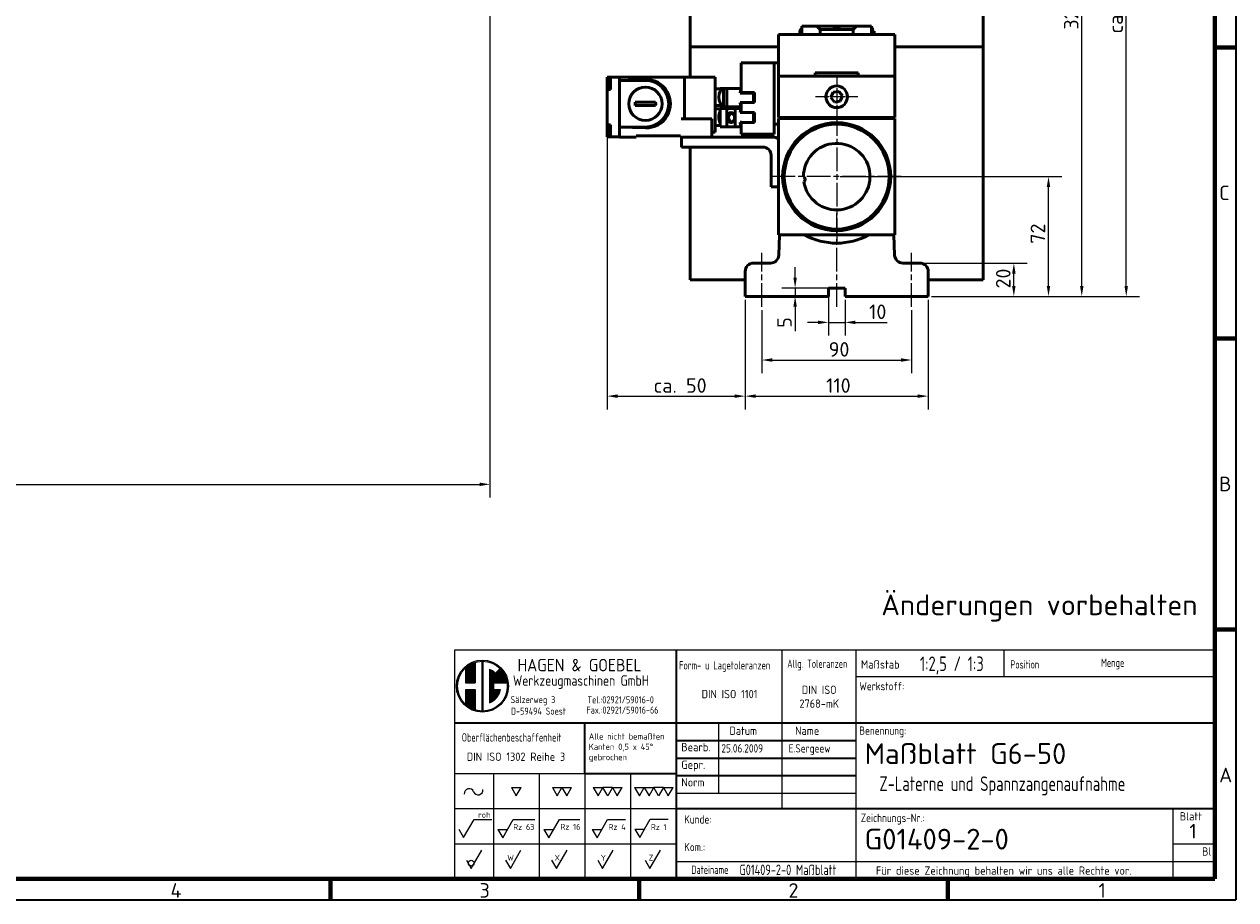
# Model space of a CAD drawing. Header units: millimetres. Extents: x 12 to 1472, y 12 to 1039.
# Tile 4 of 5: x 744 to 1472, y 12 to 539. Entities that reach past the tile are written whole.
import ezdxf
from ezdxf.enums import TextEntityAlignment as Align

# ---------------------------------------------------------------- set-up
doc = ezdxf.new("R2010")
doc.units = ezdxf.units.MM
doc.header["$LTSCALE"] = 2.5
doc.linetypes.add('CHAIN', pattern=[0.3543, 0.2362, -0.0295, 0.0591, -0.0295])
doc.layers.get('0').update_dxf_attribs({"lineweight": 25})
for name, color, linetype, lineweight in [('AM_BOR', 7, 'Continuous', 50), ('Bemaßung (ISO)', 7, 'Continuous', 25), ('Mittellinie (ISO)', 7, 'Continuous', 25), ('Mittelpunktmarkierung (ISO)', 7, 'Continuous', 25), ('Rahmen (ISO)', 7, 'Continuous', 70), ('Sichtbar (ISO)', 7, 'Continuous', 50), ('Symbol (ISO)', 7, 'Continuous', 25), ('Titel (ISO)', 7, 'Continuous', 50)]:
    doc.layers.add(name, color=color, linetype=linetype, lineweight=lineweight)
doc.styles.add('ACDINTS_30', font='isocp.shx')
doc.styles.add('ACDINTS_31', font='isocp.shx')
doc.styles.add('ACDINTS_32', font='isocp.shx')
doc.styles.add('ACDINTS_33', font='isocp.shx')
doc.styles.add('ACDINTS_34', font='isocp.shx')
doc.styles.add('ACDINTS_35', font='isocp.shx')
doc.styles.add('ACDINTS_40', font='isocp.shx')
doc.styles.add('ACDINTS_41', font='isocp.shx')
doc.styles.add('Notiztext (DIN)', font='isocpeur.ttf')
doc.styles.get("Standard").update_dxf_attribs({"font": 'ISOCP.shx'})
doc.styles.add('TextStyle32', font='isocp.shx')
doc.styles.add('TextStyle51', font='isocp.shx', dxfattribs={"width": 0.8})
doc.styles.add('TextStyle52', font='isocp.shx', dxfattribs={"width": 0.8})
doc.styles.add('TextStyle53', font='isocp.shx')
doc.styles.add('TextStyle54', font='isocp.shx')
doc.styles.add('TextStyle55', font='isocp.shx', dxfattribs={"width": 0.8})
doc.styles.add('TextStyle56', font='isocp.shx', dxfattribs={"width": 0.8})
doc.styles.add('TextStyle59', font='isocp.shx', dxfattribs={"width": 0.8})
doc.styles.add('TextStyle60', font='isocp.shx', dxfattribs={"width": 0.8})
doc.styles.add('TextStyle61', font='isocp.shx', dxfattribs={"width": 0.8})
doc.styles.add('TextStyle62', font='isocp.shx')
doc.styles.add('TextStyle63', font='isocp.shx')
doc.styles.add('TextStyle64', font='isocp.shx', dxfattribs={"width": 0.8})
doc.styles.add('TextStyle65', font='isocp.shx', dxfattribs={"width": 0.8})
doc.dimstyles.new('Standard (DIN)', dxfattribs={"dimscale": 2.5, "dimtxt": 3.5, "dimasz": 2.5, "dimexe": 3.175, "dimexo": 0.8, "dimgap": 0.8, "dimtad": 1, "dimdec": 3, "dimrnd": 1e-08, "dimtxsty": 'Notiztext (DIN)', "dimcen": 0.09, "dimdle": 10, "dimclrd": 256, "dimclre": 256, "dimclrt": 256, "dimazin": 2, "dimtfac": 0.571429, "dimtdec": 3, "dimtmove": 0, "dimatfit": 3, "dimfxl": 1, "dimtolj": 1, "dimlwd": -1, "dimlwe": -1, "dimarcsym": 0})

# ---------------------------------------------------------------- blocks, each defined once
blk = doc.blocks.new('Ränder Hagen+Goebel Rahmen')
at = {"layer": 'Rahmen (ISO)', "linetype": 'Continuous', "lineweight": 35}
for p in [(589, 415), (5, 5)]:
    blk.add_line(p, (589, 5), dxfattribs=at)
at = {"layer": 'Rahmen (ISO)'}
for p, q in [((584, 410), (584, 10)), ((584, 210), (589, 210)), ((584, 140), (589, 140)), ((584, 70), (589, 70)), ((10, 10), (584, 10)), ((371.25, 10), (371.25, 5)), ((445.5, 10), (445.5, 5)), ((519.75, 10), (519.75, 5))]:
    blk.add_line(p, q, dxfattribs=at)
at = {"layer": 'Symbol (ISO)', "char_height": 3.5, "style": 'Notiztext (DIN)'}
for s, insert, attachment_point in [('C', (585, 175), 4), ('B', (585, 105), 4), ('A', (585, 35), 4), ('4', (334.125, 9), 2), ('3', (408.375, 9), 2), ('2', (482.625, 9), 2), ('1', (556.875, 9), 2)]:
    blk.add_mtext(s, dxfattribs=dict(at, insert=insert, attachment_point=attachment_point))
blk = doc.blocks.new('Schriftfelder Hagen+Goebel')
at = {"color": 7}
for p, q in [((294.29, 154.82), (111.41, 154.82)), ((111.41, 154.82), (111.41, 99.83)), ((294.29, 99.83), (294.29, 154.82)), ((111.41, 99.83), (294.29, 99.83))]:
    blk.add_line(p, q, dxfattribs=at)
at = {"color": 7, "linetype": 'Continuous', "lineweight": 25}
for p, q in [((115.4, 151.54), (115.4, 147.01)), ((115.67, 151.67), (115.67, 147.01)), ((115.93, 151.78), (115.93, 147.01)), ((116.2, 151.88), (116.2, 147.01)), ((116.39, 151.98), (116.39, 147.01)), ((117.99, 152.46), (117.99, 139.96)), ((118.25, 152.46), (118.25, 139.96)), ((114.07, 150.62), (114.07, 147.01)), ((114.34, 150.85), (114.34, 147.01)), ((114.6, 151.05), (114.6, 147.01)), ((114.87, 151.24), (114.87, 147.01)), ((115.13, 151.4), (115.13, 147.01)), ((119.85, 150.25), (119.85, 142.17)), ((120.12, 150.12), (120.12, 142.3)), ((120.38, 149.97), (120.38, 142.45)), ((120.65, 149.8), (120.65, 142.62)), ((120.92, 149.6), (120.92, 147.01)), ((121.18, 149.36), (121.18, 147.01)), ((121.23, 149.31), (122.36, 150.44)), ((121.45, 149.54), (121.45, 147.01)), ((121.71, 149.8), (121.71, 147.01)), ((121.98, 150.07), (121.98, 147.01)), ((122.25, 150.33), (122.25, 147.01)), ((122.51, 150.25), (122.51, 147.01)), ((122.78, 149.97), (122.78, 147.01)), ((123.04, 149.62), (123.04, 147.01)), ((123.31, 149.2), (123.31, 147.01)), ((123.58, 148.68), (123.58, 147.01)), ((114.07, 147.01), (116.39, 147.01)), ((120.78, 147.01), (124.06, 147.01)), ((120.78, 147.01), (120.78, 145.41)), ((123.84, 147.97), (123.84, 147.01)), ((114.07, 145.41), (114.07, 141.8)), ((114.07, 145.41), (116.39, 145.41)), ((114.34, 145.41), (114.34, 141.57)), ((114.6, 145.41), (114.6, 141.37)), ((114.87, 145.41), (114.87, 141.18)), ((115.13, 145.41), (115.13, 141.02)), ((115.4, 145.41), (115.4, 140.88)), ((115.67, 145.41), (115.67, 140.75)), ((115.93, 145.41), (115.93, 140.64)), ((116.2, 145.41), (116.2, 140.54)), ((116.39, 145.41), (116.39, 140.44)), ((120.78, 145.41), (122.44, 145.41)), ((120.92, 145.41), (120.92, 142.82)), ((121.18, 145.41), (121.18, 143.06)), ((121.45, 145.41), (121.45, 143.34)), ((121.71, 145.41), (121.71, 143.68)), ((121.98, 145.41), (121.98, 144.11)), ((122.25, 145.41), (122.25, 144.7)), ((111.41, 125.21), (142.75, 125.21)), ((120.75, 125.21), (120.75, 99.83)), ((131.75, 125.21), (131.75, 99.83)), ((142.75, 125.21), (142.75, 99.83)), ((153.75, 125.21), (153.75, 99.83)), ((111.41, 116.75), (164.75, 116.75)), ((111.41, 108.29), (164.75, 108.29))]:
    blk.add_line(p, q, dxfattribs=at)
at = {"color": 7, "linetype": 'Continuous', "lineweight": 35}
blk.add_line((142.75, 125.21), (164.75, 125.21), dxfattribs=at)
for p, q in [((125.1, 121.84), (127.41, 121.84)), ((125.1, 121.84), (126.25, 119.84)), ((126.25, 119.84), (127.41, 121.84)), ((134.94, 121.85), (137.25, 121.85)), ((134.94, 121.85), (136.1, 119.85)), ((136.1, 119.85), (137.25, 121.85)), ((137.25, 121.85), (138.41, 119.85)), ((137.25, 121.85), (139.56, 121.85)), ((138.41, 119.85), (139.56, 121.85)), ((144.79, 121.84), (147.1, 121.84)), ((144.79, 121.84), (145.94, 119.84)), ((145.94, 119.84), (147.1, 121.84)), ((148.25, 119.84), (147.1, 121.84)), ((149.41, 121.84), (147.1, 121.84)), ((149.41, 121.84), (148.25, 119.84)), ((149.41, 121.84), (150.56, 119.84)), ((149.41, 121.84), (151.72, 121.84)), ((150.56, 119.84), (151.72, 121.84)), ((154.73, 121.84), (155.88, 119.84)), ((154.73, 121.84), (157.04, 121.84)), ((155.88, 119.84), (157.04, 121.84)), ((157.04, 121.84), (159.35, 121.84)), ((157.04, 121.84), (158.19, 119.84)), ((158.19, 119.84), (159.35, 121.84)), ((161.66, 121.84), (159.35, 121.84)), ((160.5, 119.84), (159.35, 121.84)), ((161.66, 121.84), (160.5, 119.84)), ((161.66, 121.84), (163.97, 121.84)), ((161.66, 121.84), (162.81, 119.84)), ((162.81, 119.84), (163.97, 121.84)), ((113.6, 109.77), (116.15, 114.17)), ((116.15, 114.17), (120.35, 114.17)), ((123.01, 109.74), (125.55, 114.14)), ((125.55, 114.14), (130.76, 114.14)), ((134.08, 109.74), (136.62, 114.14)), ((136.62, 114.14), (141.57, 114.14)), ((145.69, 109.7), (148.23, 114.1)), ((148.23, 114.1), (152.55, 114.1)), ((155.96, 109.79), (158.5, 114.19)), ((158.5, 114.19), (162.82, 114.19)), ((112.45, 111.77), (113.6, 109.77)), ((121.85, 111.74), (123.01, 109.74)), ((121.85, 111.74), (124.16, 111.74)), ((132.92, 111.74), (134.08, 109.74)), ((132.92, 111.74), (135.23, 111.74)), ((144.53, 111.7), (146.84, 111.7)), ((144.53, 111.7), (145.69, 109.7)), ((154.81, 111.79), (157.12, 111.79)), ((154.81, 111.79), (155.96, 109.79)), ((115.4, 102.33), (117.94, 106.73)), ((124.85, 102.33), (127.39, 106.73)), ((135.92, 102.33), (138.46, 106.73)), ((147.01, 102.33), (149.55, 106.73)), ((158.39, 102.33), (160.93, 106.73)), ((114.25, 104.33), (115.4, 102.33)), ((123.7, 104.33), (124.85, 102.33)), ((134.76, 104.33), (135.92, 102.33)), ((145.85, 104.33), (147.01, 102.33)), ((157.23, 104.33), (158.39, 102.33))]:
    blk.add_line(p, q)
at = {"color": 7, "lineweight": 35}
blk.add_line((164.75, 120.98), (164.75, 99.83), dxfattribs=at)
at = {"color": 7, "linetype": 'Continuous', "lineweight": 25}
for radius in [6.25, 5.99]:
    blk.add_circle((118.12, 146.21), radius, dxfattribs=at)
blk.add_circle((115.4, 103.66), 0.667)
for start, end in [(45, 66.8002), (293.1998, 349.5243)]:
    blk.add_arc((118.12, 146.21), 4.39, start, end, dxfattribs=at)
for centre, start, end in [((114.92, 120.36), 21.9122, 185.4858), ((117.09, 121.23), 201.9122, 5.4858)]:
    blk.add_arc(centre, 1.17, start, end)
at = {"layer": 'AM_BOR', "color": 7, "linetype": 'Continuous', "lineweight": 35}
for p, q in [((164.75, 154.82), (164.75, 120.98)), ((111.41, 137.35), (294.29, 137.35)), ((142.75, 125.21), (142.75, 137.35))]:
    blk.add_line(p, q, dxfattribs=at)
at = {"layer": 'AM_BOR', "color": 7, "linetype": 'Continuous', "lineweight": 25}
for p, q in [((190.15, 154.82), (190.15, 116.75)), ((207.93, 154.82), (207.93, 99.83)), ((243.49, 154.82), (243.49, 148.49)), ((207.93, 148.49), (294.29, 148.49)), ((174.91, 137.35), (174.91, 120.43)), ((164.75, 120.43), (207.93, 120.43)), ((284.13, 116.75), (284.13, 99.83)), ((284.13, 108.29), (294.29, 108.29)), ((164.75, 104.06), (294.29, 104.06))]:
    blk.add_line(p, q, dxfattribs=at)
at = {"layer": 'AM_BOR', "color": 7, "lineweight": 35}
blk.add_line((164.75, 116.75), (294.29, 116.75), dxfattribs=at)
at = {"layer": 'Titel (ISO)', "color": 7, "linetype": 'Continuous', "lineweight": 35}
for p, q in [((164.75, 133.12), (207.93, 133.12)), ((164.75, 128.89), (207.93, 128.89)), ((207.93, 124.66), (164.75, 124.66))]:
    blk.add_line(p, q, dxfattribs=at)
at = {"color": 7}
blk.add_text('HAGEN & GOEBEL', height=3, dxfattribs=at).set_placement((126.55, 149.76))
at = {"color": 7, "width": 0.9}
for s, height, p in [('Werkzeugmaschinen GmbH', 2.5, (125.45, 146.3)), ('Sälzerweg 3', 1.7, (124.88, 142.11)), ('Tel.:02921/59016-0', 1.7, (143.38, 142.07)), ('D-59494 Soest', 1.7, (124.99, 139.35)), ('Fax.:02921/59016-66', 1.7, (143.13, 139.6))]:
    blk.add_text(s, height=height, dxfattribs=at).set_placement(p)
at = {"color": 7, "style": 'ACDINTS_30', "width": 0.8}
blk.add_text('Oberflächenbeschaffenheit', height=2, dxfattribs=at).set_placement((113.16, 132.88))
at = {"color": 7, "style": 'ACDINTS_30'}
for s, p in [('Gepr.', (165.95, 126.31)), ('Norm', (165.95, 122.08))]:
    blk.add_text(s, height=2, dxfattribs=at).set_placement(p)
at = {"color": 7, "char_height": 2, "attachment_point": 1, "line_spacing_factor": 0.332}
for s, insert in [('\\fISOCP|b0|i0;\\W0.90;\\H2.0000;Werkstoff:', (208.77, 147.21)), ('\\fISOCP|b0|i0;\\W0.90;\\H2.0000;Benennung:', (208.76, 136.5)), ('\\fISOCP|b0|i0;\\W0.90;\\H2.0000;Zeichnungs-Nr.:', (209.11, 115.53))]:
    blk.add_mtext(s, dxfattribs=dict(at, insert=insert))
at = {"char_height": 1.4}
for s, insert, attachment_point, style in [('roh', (117.1, 114.56), 7, 'ACDINTS_40'), ('Rz 63', (125.53, 111.62), 7, 'ACDINTS_40'), ('Rz 16', (136.89, 111.67), 7, 'ACDINTS_40'), ('Rz 4', (148.45, 111.63), 7, 'ACDINTS_40'), ('Rz 1', (158.63, 111.62), 7, 'ACDINTS_40'), ('W', (125.69, 104.24), 9, 'ACDINTS_41'), ('X', (136.76, 104.25), 9, 'ACDINTS_41'), ('Y', (147.85, 104.24), 9, 'ACDINTS_41'), ('Z', (159.23, 104.26), 9, 'ACDINTS_41')]:
    blk.add_mtext(s, dxfattribs=dict(at, insert=insert, attachment_point=attachment_point, style=style))
at = {"color": 7, "insert": (166.66, 115.16), "char_height": 2, "width": 31.2179, "attachment_point": 1, "line_spacing_factor": 0.996}
blk.add_mtext('\\fISOCP|b0|i0;\\W0.90;\\H2.0000;Kunde:\\P\\PKom.:', dxfattribs=at)
at = {"layer": 'AM_BOR', "color": 7, "style": 'ACDINTS_30'}
for s, width, p in [('Form- u Lagetoleranzen', 0.75, (165.41, 150.21)), ('Allg. Toleranzen', 0.7, (191.43, 150.6)), ('Position', 0.8, (245.09, 150.43)), ('Menge', 0.8, (266.9, 150.83)), ('Dateiname', 0.8, (168.36, 101.05))]:
    blk.add_text(s, height=2, dxfattribs=dict(at, width=width)).set_placement(p)
for s, p in [('Maßstab', (209.15, 150.43)), ('Bearb.', (165.95, 130.54))]:
    blk.add_text(s, height=2, dxfattribs=at).set_placement(p)
at = {"layer": 'AM_BOR', "color": 7, "style": 'ACDINTS_32', "width": 0.983632}
blk.add_text('Datum', height=2, dxfattribs=at).set_placement((180.84, 134.48), align=Align.CENTER)
at = {"layer": 'AM_BOR', "color": 7, "style": 'ACDINTS_31'}
blk.add_text('Name', height=2, dxfattribs=at).set_placement((199.12, 134.48), align=Align.RIGHT)
at = {"layer": 'AM_BOR', "color": 7, "style": 'ACDINTS_32'}
for s, p in [('Blatt', (288.5, 113.9)), ('Bl', (292.31, 105.44))]:
    blk.add_text(s, height=2, dxfattribs=at).set_placement(p, align=Align.CENTER)
at = {"layer": 'AM_BOR', "color": 7, "char_height": 2, "line_spacing_factor": 0.332}
for s, insert, attachment_point, style in [('DIN ISO 1101', (177.55, 143.3), 8, 'ACDINTS_34'), ('DIN ISO 1302 Reihe 3', (114.36, 130.23), 1, 'ACDINTS_33'), ('Für diese Zeichnung behalten wir uns alle Rechte vor.', (212.76, 102.85), 1, 'ACDINTS_33')]:
    blk.add_mtext(s, dxfattribs=dict(at, insert=insert, attachment_point=attachment_point, style=style))
at = {"layer": 'AM_BOR', "color": 7, "line_spacing_factor": 0.996}
for s, insert, char_height, width, attachment_point, style in [('DIN ISO 2768-mK', (199.12, 141), 2, 15.0375, 8, 'ACDINTS_34'), (' \\PAlle nicht bemaßten Kanten 0,5 x 45° gebrochen', (143.71, 137.35), 1.5, 20.5101, 1, 'ACDINTS_35')]:
    blk.add_mtext(s, dxfattribs=dict(at, insert=insert, char_height=char_height, width=width, attachment_point=attachment_point, style=style))
at = {"layer": 'AM_BOR', "color": 7}
for tag, p, height, style, width in [('Maßstab:', (223.33, 149.84), 3.5, 'TextStyle64', 0.8), ('Positionsnummer', (254.96, 149.95), 3.5, 'TextStyle61', 0.8), ('Menge', (277.56, 149.84), 3.5, 'TextStyle60', 0.8), ('Material', (224.04, 143.99), 3, 'TextStyle52', 0.8), ('Halbzeug_(1.Zeile)', (261.93, 144.06), 3, 'TextStyle56', 0.8), ('Material_(2.Zeile)', (224.02, 139.81), 3, 'TextStyle51', 0.8), ('Halbzeug_(2.Zeile)', (261.93, 139.78), 3, 'TextStyle55', 0.8), ('ERSTELLUNGSDATUM', (175.59, 130.24), 2, 'TextStyle63', 0.9), ('AUTOR', (191.76, 130.24), 2, 'TextStyle62', 0.9), ('KONTROLLIERT_VON', (192.23, 126.32), 2, 'TextStyle54', 0.9), ('KONTROLLDATUM', (175.75, 126.01), 2, 'TextStyle53', 0.9), ('Beschreibung_2', (213.59, 121), 3.5, 'TextStyle59', 0.8), ('DATEINAME', (179.92, 100.78), 2.5, 'TextStyle65', 0.8)]:
    blk.add_attdef(tag, p, '', height=height, dxfattribs=dict(at, style=style, width=width))
at = {"layer": 'AM_BOR', "color": 7, "style": 'TextStyle32'}
blk.add_attdef('Plot-Datum', text='', height=3, dxfattribs=at).set_placement((288.92, 100.24), align=Align.CENTER)
at = {"layer": 'Titel (ISO)', "style": 'Notiztext (DIN)'}
blk.add_attdef('TITEL', text='', height=5, dxfattribs=at).set_placement((210.05, 129.99), align=Align.MIDDLE_LEFT)
at = {"layer": 'Titel (ISO)', "color": 7, "style": 'Notiztext (DIN)'}
blk.add_attdef('BAUTEILNUMMER', text='', height=5, dxfattribs=at).set_placement((210.03, 109.41), align=Align.MIDDLE_LEFT)
at = {"layer": 'Titel (ISO)', "style": 'Notiztext (DIN)'}
blk.add_attdef('Blattnummer', text='', height=3.5, dxfattribs=at).set_placement((290.13, 111.34), align=Align.MIDDLE_CENTER)
blk = doc.blocks.new('*D6')
at = {"layer": 'Bemaßung (ISO)'}
for p, q in [((1187.56, 367.02), (1187.56, 329.08)), ((1277.56, 367.02), (1277.56, 329.08)), ((1193.81, 337.02), (1271.31, 337.02))]:
    blk.add_line(p, q, dxfattribs=at)
for points in [[(1193.81, 338.06), (1193.81, 335.98), (1187.56, 337.02)], [(1271.31, 338.06), (1271.31, 335.98), (1277.56, 337.02)]]:
    blk.add_solid(points, dxfattribs=at)
at = {"layer": 'Defpoints', "color": 0}
for p in [(1187.56, 369.02), (1277.56, 369.02), (1277.56, 337.02)]:
    blk.add_point(p, dxfattribs=at)
at = {"layer": 'Bemaßung (ISO)', "insert": (1227.76, 347.77), "char_height": 8.75, "attachment_point": 1, "style": 'Notiztext (DIN)'}
blk.add_mtext('\\A1;90', dxfattribs=at)
blk = doc.blocks.new('*D7')
at = {"layer": 'Bemaßung (ISO)'}
for p, q in [((1177.56, 373.27), (1177.56, 307.36)), ((1287.56, 373.27), (1287.56, 307.36)), ((1183.81, 315.29), (1281.31, 315.29))]:
    blk.add_line(p, q, dxfattribs=at)
for points in [[(1183.81, 316.34), (1183.81, 314.25), (1177.56, 315.29)], [(1281.31, 316.34), (1281.31, 314.25), (1287.56, 315.29)]]:
    blk.add_solid(points, dxfattribs=at)
at = {"layer": 'Defpoints', "color": 0}
for p in [(1177.56, 375.27), (1287.56, 375.27), (1287.56, 315.29)]:
    blk.add_point(p, dxfattribs=at)
at = {"layer": 'Bemaßung (ISO)', "insert": (1226.19, 326.04), "char_height": 8.75, "attachment_point": 1, "style": 'Notiztext (DIN)'}
blk.add_mtext('\\A1;110', dxfattribs=at)
blk = doc.blocks.new('*D8')
at = {"layer": 'Bemaßung (ISO)'}
for p, q in [((1227.56, 378.27), (1227.56, 351.71)), ((1237.56, 373.27), (1237.56, 351.71)), ((1221.31, 359.65), (1215.06, 359.65)), ((1227.56, 359.65), (1237.56, 359.65)), ((1243.81, 359.65), (1262.81, 359.65))]:
    blk.add_line(p, q, dxfattribs=at)
for points in [[(1221.31, 360.69), (1221.31, 358.61), (1227.56, 359.65)], [(1243.81, 360.69), (1243.81, 358.61), (1237.56, 359.65)]]:
    blk.add_solid(points, dxfattribs=at)
at = {"layer": 'Defpoints', "color": 0}
for p in [(1227.56, 380.27), (1237.56, 375.27), (1237.56, 359.65)]:
    blk.add_point(p, dxfattribs=at)
at = {"layer": 'Bemaßung (ISO)', "insert": (1252.06, 370.4), "char_height": 8.75, "attachment_point": 1, "style": 'Notiztext (DIN)'}
blk.add_mtext('\\A1;10', dxfattribs=at)
blk = doc.blocks.new('*D9')
at = {"layer": 'Bemaßung (ISO)'}
for p, q in [((1207.56, 386.52), (1207.56, 392.77)), ((1235.56, 380.27), (1199.62, 380.27)), ((1207.56, 380.27), (1207.56, 375.27)), ((1207.56, 369.02), (1207.56, 354.4))]:
    blk.add_line(p, q, dxfattribs=at)
for points in [[(1206.52, 386.52), (1208.6, 386.52), (1207.56, 380.27)], [(1206.52, 369.02), (1208.6, 369.02), (1207.56, 375.27)]]:
    blk.add_solid(points, dxfattribs=at)
at = {"layer": 'Defpoints', "color": 0}
for p in [(1237.56, 380.27), (1207.56, 375.27), (1227.56, 375.27)]:
    blk.add_point(p, dxfattribs=at)
at = {"layer": 'Bemaßung (ISO)', "insert": (1196.81, 356.4), "char_height": 8.75, "attachment_point": 1, "rotation": 90, "style": 'Notiztext (DIN)'}
blk.add_mtext('\\A1;5', dxfattribs=at)
blk = doc.blocks.new('*D10')
at = {"layer": 'Bemaßung (ISO)'}
for p, q in [((1284.56, 395.27), (1347.01, 395.27)), ((1339.07, 381.52), (1339.07, 389.02)), ((1289.56, 375.27), (1347.01, 375.27))]:
    blk.add_line(p, q, dxfattribs=at)
for points in [[(1338.03, 389.02), (1340.11, 389.02), (1339.07, 395.27)], [(1338.03, 381.52), (1340.11, 381.52), (1339.07, 375.27)]]:
    blk.add_solid(points, dxfattribs=at)
at = {"layer": 'Defpoints', "color": 0}
for p in [(1282.56, 395.27), (1339.07, 395.27), (1287.56, 375.27)]:
    blk.add_point(p, dxfattribs=at)
at = {"layer": 'Bemaßung (ISO)', "insert": (1328.32, 380.02), "char_height": 8.75, "attachment_point": 1, "rotation": 90, "style": 'Notiztext (DIN)'}
blk.add_mtext('\\A1;20', dxfattribs=at)
blk = doc.blocks.new('*D11')
at = {"layer": 'Bemaßung (ISO)'}
for p, q in [((1234.56, 447.27), (1367.85, 447.27)), ((1359.91, 381.52), (1359.91, 441.02)), ((1289.56, 375.27), (1367.85, 375.27))]:
    blk.add_line(p, q, dxfattribs=at)
for points in [[(1358.87, 441.02), (1360.95, 441.02), (1359.91, 447.27)], [(1358.87, 381.52), (1360.95, 381.52), (1359.91, 375.27)]]:
    blk.add_solid(points, dxfattribs=at)
at = {"layer": 'Defpoints', "color": 0}
for p in [(1232.56, 447.27), (1359.91, 447.27), (1287.56, 375.27)]:
    blk.add_point(p, dxfattribs=at)
at = {"layer": 'Bemaßung (ISO)', "insert": (1349.16, 406.95), "char_height": 8.75, "attachment_point": 1, "rotation": 90, "style": 'Notiztext (DIN)'}
blk.add_mtext('\\A1;72', dxfattribs=at)
blk = doc.blocks.new('*D12')
at = {"layer": 'Bemaßung (ISO)'}
for p, q in [((1322.56, 701.27), (1387.85, 701.27)), ((1379.92, 381.52), (1379.92, 695.02)), ((1289.56, 375.27), (1387.85, 375.27))]:
    blk.add_line(p, q, dxfattribs=at)
for points in [[(1378.87, 695.02), (1380.96, 695.02), (1379.92, 701.27)], [(1378.87, 381.52), (1380.96, 381.52), (1379.92, 375.27)]]:
    blk.add_solid(points, dxfattribs=at)
at = {"layer": 'Defpoints', "color": 0}
for p in [(1320.56, 701.27), (1379.92, 701.27), (1287.56, 375.27)]:
    blk.add_point(p, dxfattribs=at)
at = {"layer": 'Bemaßung (ISO)', "insert": (1369.17, 535.66), "char_height": 8.75, "attachment_point": 1, "rotation": 90, "style": 'Notiztext (DIN)'}
blk.add_mtext('\\A1;326', dxfattribs=at)
blk = doc.blocks.new('*D23')
at = {"layer": 'Bemaßung (ISO)'}
for p, q in [((1094.56, 497.67), (1094.56, 307.36)), ((1177.56, 373.27), (1177.56, 307.36)), ((1100.81, 315.29), (1171.31, 315.29))]:
    blk.add_line(p, q, dxfattribs=at)
for points in [[(1100.81, 316.34), (1100.81, 314.25), (1094.56, 315.29)], [(1171.31, 316.34), (1171.31, 314.25), (1177.56, 315.29)]]:
    blk.add_solid(points, dxfattribs=at)
at = {"layer": 'Defpoints', "color": 0}
for p in [(1094.56, 499.67), (1177.56, 375.27), (1177.56, 315.29)]:
    blk.add_point(p, dxfattribs=at)
at = {"layer": 'Bemaßung (ISO)', "insert": (1116.92, 326.05), "char_height": 8.75, "attachment_point": 1, "style": 'Notiztext (DIN)'}
blk.add_mtext('\\A1; ca. 50', dxfattribs=at)
blk = doc.blocks.new('*D25')
at = {"layer": 'Bemaßung (ISO)'}
for p, q in [((1024.09, 559.27), (1024.09, 254.33)), ((222.09, 465.27), (222.09, 254.33)), ((228.34, 262.27), (1017.84, 262.27))]:
    blk.add_line(p, q, dxfattribs=at)
for points in [[(228.34, 263.31), (228.34, 261.23), (222.09, 262.27)], [(1017.84, 263.31), (1017.84, 261.23), (1024.09, 262.27)]]:
    blk.add_solid(points, dxfattribs=at)
at = {"layer": 'Defpoints', "color": 0}
for p in [(1024.09, 561.27), (222.09, 467.27), (1024.09, 262.27)]:
    blk.add_point(p, dxfattribs=at)
at = {"layer": 'Bemaßung (ISO)', "insert": (599.65, 273.03), "char_height": 8.75, "attachment_point": 1, "style": 'Notiztext (DIN)'}
blk.add_mtext('\\A1;ca. 802', dxfattribs=at)
blk = doc.blocks.new('*D26')
at = {"layer": 'Bemaßung (ISO)'}
for p, q in [((1319.56, 727.27), (1414.59, 727.27)), ((1406.65, 381.52), (1406.65, 721.02)), ((1289.56, 375.27), (1414.59, 375.27))]:
    blk.add_line(p, q, dxfattribs=at)
for points in [[(1405.61, 721.02), (1407.69, 721.02), (1406.65, 727.27)], [(1405.61, 381.52), (1407.69, 381.52), (1406.65, 375.27)]]:
    blk.add_solid(points, dxfattribs=at)
at = {"layer": 'Defpoints', "color": 0}
for p in [(1317.56, 727.27), (1406.65, 727.27), (1287.56, 375.27)]:
    blk.add_point(p, dxfattribs=at)
at = {"layer": 'Bemaßung (ISO)', "insert": (1395.9, 533.33), "char_height": 8.75, "attachment_point": 1, "rotation": 90, "style": 'Notiztext (DIN)'}
blk.add_mtext('\\A1;ca. 352', dxfattribs=at)

msp = doc.modelspace()

# ---------------------------------------------------------------- linework, layer by layer
at = {"layer": 'Mittellinie (ISO)', "linetype": 'CHAIN', "ltscale": 23.990969}
for p, q in [((1232.5617, 369.0201), (1232.5617, 425.0032)), ((1187.5617, 369.0201), (1187.5617, 401.5201)), ((1277.5617, 369.0201), (1277.5617, 401.5201))]:
    msp.add_line(p, q, dxfattribs=at)
at = {"layer": 'Mittelpunktmarkierung (ISO)', "linetype": 'CHAIN', "ltscale": 11.334215}
for p, q in [((1232.5617, 508.0201), (1232.5617, 482.5201)), ((1245.3117, 495.2701), (1219.8117, 495.2701))]:
    msp.add_line(p, q, dxfattribs=at)
at = {"layer": 'Mittelpunktmarkierung (ISO)', "linetype": 'CHAIN', "ltscale": 23.990969}
for p, q in [((1232.5617, 486.0201), (1232.5617, 408.5201)), ((1271.3117, 447.2701), (1193.8117, 447.2701))]:
    msp.add_line(p, q, dxfattribs=at)
at = {"layer": 'Sichtbar (ISO)'}
for p, q in [((1144.5617, 701.2701), (1144.5617, 525.2701)), ((1320.5617, 701.2701), (1320.5617, 525.2701)), ((1197.5617, 507.7701), (1197.5617, 532.7701)), ((1197.5617, 532.7701), (1267.5617, 532.7701)), ((1220.5617, 537.7701), (1211.5617, 537.7701)), ((1211.5617, 532.7701), (1211.5617, 537.7701)), ((1220.5617, 537.7701), (1230.5617, 537.7701)), ((1222.5617, 535.7701), (1220.5617, 537.7701)), ((1242.5617, 535.7701), (1222.5617, 535.7701)), ((1222.5617, 532.7701), (1222.5617, 535.7701)), ((1230.5617, 537.7701), (1234.5617, 537.7701)), ((1231.139, 536.7701), (1230.5617, 537.7701)), ((1233.9843, 536.7701), (1231.139, 536.7701)), ((1234.5617, 537.7701), (1233.9843, 536.7701)), ((1234.5617, 537.7701), (1244.5617, 537.7701)), ((1244.5617, 537.7701), (1242.5617, 535.7701)), ((1242.5617, 532.7701), (1242.5617, 535.7701)), ((1253.5617, 537.7701), (1244.5617, 537.7701)), ((1253.5617, 532.7701), (1253.5617, 537.7701)), ((1254.0617, 536.6201), (1253.5617, 537.1201)), ((1254.0617, 536.6201), (1254.0617, 532.7701)), ((1254.0617, 534.7701), (1255.0617, 534.7701)), ((1255.0617, 534.7701), (1255.0617, 532.7701)), ((1267.5617, 532.7701), (1267.5617, 507.7701)), ((1197.5617, 525.2701), (1144.5617, 525.2701)), ((1144.5617, 507.0701), (1144.5617, 525.2701)), ((1320.5617, 525.2701), (1267.5617, 525.2701)), ((1320.5617, 525.2701), (1320.5617, 385.2701)), ((1175.0617, 497.7701), (1175.0617, 515.7701)), ((1175.0617, 515.7701), (1195.0617, 515.7701)), ((1195.0617, 515.7701), (1195.0617, 472.7701)), ((1195.0617, 478.7701), (1195.0617, 515.7701)), ((1195.0617, 515.7701), (1197.5617, 515.7701)), ((1094.5617, 506.9701), (1094.5617, 503.6701)), ((1096.5617, 506.9701), (1094.5617, 506.9701)), ((1094.5617, 503.6701), (1094.5617, 499.6701)), ((1094.7617, 505.6544), (1094.7617, 504.0701)), ((1094.7617, 504.0701), (1095.2181, 504.0701)), ((1095.2181, 503.2701), (1094.7617, 503.2701)), ((1094.7617, 503.2701), (1094.7617, 501.2857)), ((1095.2181, 506.1525), (1096.5617, 506.2701)), ((1095.2181, 504.0701), (1095.5717, 504.0701)), ((1095.5717, 503.2701), (1095.2181, 503.2701)), ((1095.5717, 503.2701), (1095.5717, 504.0701)), ((1096.5617, 506.9701), (1096.5617, 499.6701)), ((1102.0617, 506.9701), (1096.5617, 506.9701)), ((1102.0617, 506.9701), (1102.0617, 507.0701)), ((1139.0315, 507.0701), (1102.0617, 507.0701)), ((1102.0617, 506.9701), (1102.0617, 471.1701)), ((1102.0617, 505.0701), (1117.5617, 505.6113)), ((1117.5617, 505.0701), (1102.0617, 505.0701)), ((1139.0315, 507.0701), (1140.9617, 507.0701)), ((1141.6316, 507.0701), (1140.9617, 507.0701)), ((1140.9617, 482.0701), (1140.9617, 507.0701)), ((1146.4879, 507.0701), (1141.6316, 507.0701)), ((1148.7049, 507.0701), (1146.4879, 507.0701)), ((1156.0571, 507.0701), (1148.7049, 507.0701)), ((1158.1702, 507.0701), (1156.0571, 507.0701)), ((1158.5617, 507.0701), (1158.1702, 507.0701)), ((1158.5617, 507.0701), (1159.5617, 507.0701)), ((1159.5617, 474.0701), (1159.5617, 507.0701)), ((1197.5617, 507.7701), (1197.5617, 482.7701)), ((1267.5617, 507.7701), (1197.5617, 507.7701)), ((1245.5617, 509.7701), (1219.5617, 509.7701)), ((1219.5617, 509.7701), (1219.5617, 507.7701)), ((1245.5617, 507.7701), (1245.5617, 509.7701)), ((1267.5617, 482.7701), (1267.5617, 507.7701)), ((1096.5617, 499.6701), (1094.5617, 499.6701)), ((1094.5617, 499.6701), (1094.5617, 478.4701)), ((1095.2181, 500.7876), (1096.5617, 500.6701)), ((1159.5617, 500.0601), (1164.4843, 500.0601)), ((1166.4617, 500.2701), (1162.4617, 500.2701)), ((1162.4617, 500.0601), (1162.4617, 500.2701)), ((1164.4843, 490.0801), (1164.4843, 500.0601)), ((1174.9617, 500.2701), (1166.4617, 500.2701)), ((1166.4617, 489.2701), (1166.4617, 500.2701)), ((1174.4902, 497.4701), (1174.9617, 500.2691)), ((1182.4617, 497.4701), (1174.4902, 497.4701)), ((1174.9617, 500.2691), (1174.9617, 500.2701)), ((1183.0617, 497.7701), (1175.0617, 497.7701)), ((1175.3178, 497.4701), (1175.3178, 497.7701)), ((1182.4617, 497.7701), (1182.4617, 497.4701)), ((1182.4617, 491.7701), (1182.4617, 497.4701)), ((1183.0617, 491.7701), (1183.0617, 497.7701)), ((1229.134, 494.7695), (1230.4143, 497.9883)), ((1230.4143, 497.9883), (1233.8421, 498.4889)), ((1233.8421, 498.4889), (1235.9894, 495.7706)), ((1235.9894, 495.7706), (1234.7091, 492.5518)), ((1111.411, 492.0701), (1123.7124, 492.0701)), ((1123.7124, 490.0701), (1111.411, 490.0701)), ((1159.5617, 490.0801), (1164.4843, 490.0801)), ((1159.5617, 488.0601), (1162.4617, 488.0601)), ((1162.4617, 489.2701), (1162.4617, 490.0801)), ((1166.4617, 489.2701), (1162.4617, 489.2701)), ((1162.4617, 488.2701), (1162.4617, 477.2701)), ((1162.4617, 488.2701), (1166.4617, 488.2701)), ((1174.9617, 489.2701), (1166.4617, 489.2701)), ((1166.4617, 488.2701), (1166.4617, 477.2701)), ((1166.4617, 488.2701), (1171.548, 488.2701)), ((1171.548, 488.2701), (1171.548, 477.2701)), ((1171.548, 488.2701), (1174.9617, 488.2701)), ((1174.9617, 489.2711), (1174.5407, 491.7701)), ((1174.5407, 491.7701), (1175.0617, 491.7701)), ((1174.5407, 485.7701), (1174.9617, 488.2691)), ((1174.9617, 489.2701), (1174.9617, 489.2711)), ((1174.9617, 488.2691), (1174.9617, 488.2701)), ((1175.0617, 491.7701), (1183.0617, 491.7701)), ((1175.0617, 485.7701), (1175.0617, 491.7701)), ((1231.2813, 492.0513), (1229.134, 494.7695)), ((1234.7091, 492.5518), (1231.2813, 492.0513)), ((1155.6315, 482.0701), (1139.0315, 482.0701)), ((1155.6315, 482.0701), (1157.5617, 482.0701)), ((1157.5617, 471.0701), (1157.5617, 482.0701)), ((1169.0117, 485.7701), (1169.0137, 485.7701)), ((1175.0617, 485.7701), (1174.5407, 485.7701)), ((1183.0617, 485.7701), (1175.0617, 485.7701)), ((1182.4617, 485.7701), (1182.4617, 479.7701)), ((1183.0617, 479.7701), (1183.0617, 485.7701)), ((1197.5617, 482.7701), (1267.5617, 482.7701)), ((1197.5617, 412.2701), (1197.5617, 482.2701)), ((1197.5617, 482.2701), (1267.5617, 482.2701)), ((1215.0617, 482.2701), (1215.0617, 482.7701)), ((1215.0617, 482.7701), (1215.0617, 482.2701)), ((1250.0617, 482.7701), (1250.0617, 482.2701)), ((1262.5617, 482.7701), (1262.5617, 482.2701)), ((1267.5617, 482.2701), (1267.5617, 412.2701)), ((1096.5617, 478.4701), (1094.5617, 478.4701)), ((1094.5617, 478.4701), (1094.5617, 474.4701)), ((1094.5617, 474.4701), (1094.5617, 471.1701)), ((1094.7617, 476.4544), (1094.7617, 474.6701)), ((1094.7617, 474.6701), (1095.2181, 474.6701)), ((1095.2181, 473.8701), (1094.7617, 473.8701)), ((1094.7617, 473.8701), (1094.7617, 472.0857)), ((1095.2181, 476.9525), (1096.5617, 477.0701)), ((1095.2181, 474.6701), (1095.5717, 474.6701)), ((1095.5717, 473.8701), (1095.2181, 473.8701)), ((1095.5717, 473.8701), (1095.5717, 474.6701)), ((1096.5617, 478.4701), (1096.5617, 471.1701)), ((1117.5617, 476.5288), (1102.0617, 477.0701)), ((1117.5617, 477.0701), (1102.0617, 477.0701)), ((1157.5617, 474.0701), (1158.1702, 474.0701)), ((1158.1702, 474.0701), (1158.5617, 474.0701)), ((1159.5617, 474.0701), (1158.5617, 474.0701)), ((1159.5617, 478.0801), (1162.4617, 478.0801)), ((1162.4617, 477.2701), (1166.4617, 477.2701)), ((1166.4617, 477.2701), (1171.548, 477.2701)), ((1169.0117, 479.7701), (1169.0137, 479.7701)), ((1171.548, 477.2701), (1174.9617, 477.2701)), ((1174.9617, 477.2711), (1174.4902, 480.0701)), ((1174.4902, 480.0701), (1175.3178, 480.0701)), ((1174.9617, 477.2701), (1174.9617, 477.2711)), ((1175.0617, 479.7701), (1183.0617, 479.7701)), ((1175.0617, 472.7701), (1175.0617, 479.7701)), ((1175.3178, 480.0701), (1175.3178, 479.7701)), ((1197.5617, 478.7701), (1195.0617, 478.7701)), ((1096.5617, 471.1701), (1094.5617, 471.1701)), ((1095.2181, 471.5876), (1096.5617, 471.4701)), ((1102.0617, 471.1701), (1096.5617, 471.1701)), ((1102.0617, 471.0701), (1102.0617, 471.1701)), ((1102.0617, 471.0701), (1112.0617, 471.0701)), ((1112.0617, 471.7701), (1138.5617, 471.7701)), ((1112.0617, 471.0701), (1112.0617, 471.7701)), ((1138.5617, 471.7701), (1138.5617, 471.0701)), ((1138.5617, 471.0701), (1155.6315, 471.0701)), ((1139.1611, 465.0701), (1139.1611, 471.0701)), ((1155.9098, 471.0701), (1155.6315, 471.0701)), ((1155.9098, 471.0701), (1194.1611, 471.0701)), ((1195.0617, 472.7701), (1175.0617, 472.7701)), ((1188.1611, 465.0701), (1139.1611, 465.0701)), ((1144.5617, 385.2701), (1144.5617, 465.0701)), ((1193.1611, 441.0701), (1193.1611, 460.0701)), ((1197.5617, 441.0701), (1193.1611, 441.0701)), ((1267.5617, 412.2701), (1197.5617, 412.2701)), ((1197.7302, 400.0956), (1198.1554, 412.2701)), ((1266.968, 412.2701), (1267.3932, 400.0956)), ((1182.5617, 395.2701), (1192.7333, 395.2701)), ((1272.3901, 395.2701), (1282.5617, 395.2701)), ((1177.5617, 375.2701), (1177.5617, 390.2701)), ((1287.5617, 390.2701), (1287.5617, 375.2701)), ((1177.5617, 385.2701), (1144.5617, 385.2701)), ((1237.5617, 380.2701), (1227.5617, 380.2701)), ((1227.5617, 380.2701), (1227.5617, 375.2701)), ((1237.5617, 375.2701), (1237.5617, 380.2701)), ((1320.5617, 385.2701), (1287.5617, 385.2701)), ((1227.5617, 375.2701), (1177.5617, 375.2701)), ((1287.5617, 375.2701), (1237.5617, 375.2701))]:
    msp.add_line(p, q, dxfattribs=at)
at = {"layer": 'Sichtbar (ISO)', "flags": 128}
for points in [[(1164.4174, 500.0538), (1164.4228, 500.0543), (1164.428, 500.0547), (1164.4329, 500.0552), (1164.4377, 500.0556), (1164.4423, 500.056), (1164.4466, 500.0564), (1164.4507, 500.0568), (1164.4546, 500.0572), (1164.4582, 500.0575), (1164.4616, 500.0578), (1164.4647, 500.0581), (1164.4676, 500.0584), (1164.4703, 500.0587), (1164.4728, 500.0589), (1164.475, 500.0591), (1164.4769, 500.0593), (1164.4787, 500.0595), (1164.4802, 500.0596), (1164.4815, 500.0598), (1164.4825, 500.0599), (1164.4833, 500.06), (1164.4839, 500.06), (1164.4842, 500.0601), (1164.4843, 500.0601)], [(1164.4843, 490.0801), (1164.4842, 490.0801), (1164.4839, 490.0801), (1164.4833, 490.0802), (1164.4825, 490.0803), (1164.4815, 490.0804), (1164.4802, 490.0805), (1164.4787, 490.0806), (1164.4769, 490.0808), (1164.475, 490.081), (1164.4728, 490.0812), (1164.4703, 490.0815), (1164.4676, 490.0817), (1164.4647, 490.082), (1164.4616, 490.0823), (1164.4582, 490.0826), (1164.4546, 490.083), (1164.4507, 490.0833), (1164.4466, 490.0837), (1164.4423, 490.0841), (1164.4377, 490.0845), (1164.4329, 490.085), (1164.428, 490.0854), (1164.4228, 490.0859), (1164.4174, 490.0863)]]:
    msp.add_lwpolyline(points, dxfattribs=at)
at = {"layer": 'Sichtbar (ISO)'}
for centre, radius in [((1117.5617, 491.0701), 10), ((1232.5617, 495.2701), 6.5), ((1232.5617, 447.2701), 32.5), ((1232.5617, 447.2701), 31.5)]:
    msp.add_circle(centre, radius, dxfattribs=at)
for centre, radius, start, end in [((1212.3617, 534.2701), 2, 113.5781785, 228.5903779), ((1095.2617, 505.6544), 0.5, 95, 180), ((1117.5617, 491.0701), 14, 270, 90), ((1095.2617, 501.2857), 0.5, 180, 265), ((1117.5617, 491.0701), 15, 331.1338885, 28.8661115), ((1117.5617, 491.0701), 6.2314, 170.7654096, 189.2345904), ((1117.5617, 491.0701), 6.2314, 350.7654096, 9.2345904), ((1095.2617, 476.4544), 0.5, 95, 180), ((1095.2617, 472.0857), 0.5, 180, 265), ((1194.1611, 466.0701), 5, 47.1465295, 90), ((1232.5617, 447.2701), 20, 188.4850369, 180.4799876), ((1188.1611, 460.0701), 5, 0, 90), ((1212.1244, 445.6679), 1.5, 295.94264, 73.0223845), ((1232.5617, 447.2701), 40, 241.0449756, 298.9550244), ((1182.5617, 390.2701), 5, 90, 180), ((1192.7333, 400.2701), 5, 270, 358), ((1272.3901, 400.2701), 5, 182, 270), ((1282.5617, 390.2701), 5, 0, 90)]:
    msp.add_arc(centre, radius, start, end, dxfattribs=at)
for centre, major_axis, ratio, start_param, end_param in [((1118.0701, 491.0701), (-14.559, 0), 0.99939008, 3.66252652, 4.74731685), ((1164.5617, 495.0701), (0, -4.99), 0.57735027, 3.19171384, 6.23306412), ((1173.65, 494.7701), (0, 3), 0.74895572, 5.83215849, 5.89385216), ((1118.0701, 491.0701), (-14.559, 0), 0.99939008, 1.53586846, 2.62065879), ((1164.5617, 483.0701), (0, -4.99), 0.57735027, 3.95833451, 5.46644345), ((1169.0137, 482.7701), (0, 3), 0.74895572, 3.14159265, 6.28318531), ((1173.65, 482.7701), (0, -3), 0.74895572, 0.38933314, 0.45102681)]:
    msp.add_ellipse(centre, major_axis=major_axis, ratio=ratio, start_param=start_param, end_param=end_param, dxfattribs=at)
for centre, major_axis in [((1169.0117, 482.7701), (0, -3)), ((1169.3705, 482.7701), (0, -2.4585))]:
    msp.add_ellipse(centre, major_axis=major_axis, ratio=0.74895572, dxfattribs=at)

# ---------------------------------------------------------------- block references
at = {"xscale": 2.5, "yscale": 2.5, "zscale": 2.5}
msp.add_blockref('Ränder Hagen+Goebel Rahmen', (0, 0), dxfattribs=at)
msp.add_blockref('Schriftfelder Hagen+Goebel', (724.2665, -224.5708), dxfattribs=at).add_auto_attribs({'Blattnummer': '1 ', 'TITEL': 'Maßblatt G6-50 ', 'BAUTEILNUMMER': 'G01409-2-0 ', 'Beschreibung_2': 'Z-Laterne und Spannzangenaufnahme', 'AUTOR': 'E.Sergeew', 'ERSTELLUNGSDATUM': '25.06.2009', 'Maßstab:': '1:2,5 / 1:3', 'DATEINAME': 'G01409-2-0 Maßblatt'})

# ---------------------------------------------------------------- texts
at = {"layer": 'Symbol (ISO)', "insert": (1259.3742, 196.0715), "char_height": 12.5, "width": 191.953623, "attachment_point": 1, "style": 'Notiztext (DIN)'}
msp.add_mtext('{\\fISOCPEUR|b0|i0;\\H12.5000;Änderungen vorbehalten }', dxfattribs=at)

# ---------------------------------------------------------------- dimensions: what is measured, and where the dimension line sits
at = {"layer": 'Bemaßung (ISO)'}
for base, p1, p2, angle, text, picture, middle in [((1406.6526, 727.2701), (1287.5617, 375.2701), (1317.5617, 727.2701), 90, 'ca. <>', '*D26', (1406.6526, 551.2701)), ((1024.0859, 262.2701), (222.0859, 467.2701), (1024.0859, 561.2701), 180, 'ca. <>', '*D25', (617.5859, 262.2701)), ((1177.5617, 315.2941), (1094.5617, 499.6701), (1177.5617, 375.2701), 180, ' ca. 50', '*D23', (1134.8596, 315.2941))]:
    dim = msp.add_linear_dim(base=base, p1=p1, p2=p2, angle=angle, text=text, dimstyle='Standard (DIN)', override={"dimdec": 3, "dimtp": 0, "dimtm": 0, "dimtdec": 3, "dimatfit": 2}, dxfattribs=at)
    dim.commit()
    dim.dimension.update_dxf_attribs({"geometry": picture, "text_midpoint": middle, "dimtype": 160})
for base, p1, p2, angle, override, picture, middle in [((1379.9164, 701.2701), (1287.5617, 375.2701), (1320.5617, 701.2701), 90, {"dimdec": 3, "dimtp": 0, "dimtm": 0, "dimtdec": 3, "dimatfit": 2}, '*D12', (1379.9164, 543.969)), ((1359.9115, 447.2701), (1287.5617, 375.2701), (1232.5617, 447.2701), 90, {"dimdec": 3, "dimtp": 0, "dimtm": 0, "dimtdec": 3, "dimatfit": 2}, '*D11', (1359.9115, 412.1976)), ((1339.0722, 395.2701), (1287.5617, 375.2701), (1282.5617, 395.2701), 90, {"dimdec": 3, "dimtp": 0, "dimtm": 0, "dimtdec": 3, "dimatfit": 2}, '*D10', (1339.0722, 385.2701)), ((1207.5617, 375.2701), (1237.5617, 380.2701), (1227.5617, 375.2701), 90, {"dimdec": 3, "dimse2": 1, "dimtp": 0, "dimtm": 0, "dimtdec": 3, "dimatfit": 2}, '*D9', (1207.5617, 358.5826)), ((1237.5617, 359.6524), (1227.5617, 380.2701), (1237.5617, 375.2701), 180, {"dimdec": 3, "dimtp": 0, "dimtm": 0, "dimtdec": 3, "dimatfit": 2}, '*D8', (1256.4367, 359.6524)), ((1287.5617, 315.2941), (1177.5617, 375.2701), (1287.5617, 375.2701), 180, {"dimdec": 3, "dimtp": 0, "dimtm": 0, "dimtdec": 3, "dimatfit": 2}, '*D7', (1232.756, 315.2941)), ((1277.5617, 337.0201), (1187.5617, 369.0201), (1277.5617, 369.0201), 180, {"dimdec": 3, "dimtp": 0, "dimtm": 0, "dimtdec": 3, "dimatfit": 2}, '*D6', (1233.008, 337.0201))]:
    dim = msp.add_linear_dim(base=base, p1=p1, p2=p2, angle=angle, dimstyle='Standard (DIN)', override=override, dxfattribs=at)
    dim.commit()
    dim.dimension.update_dxf_attribs({"geometry": picture, "text_midpoint": middle, "dimtype": 160})

doc.saveas('drawing.dxf')
